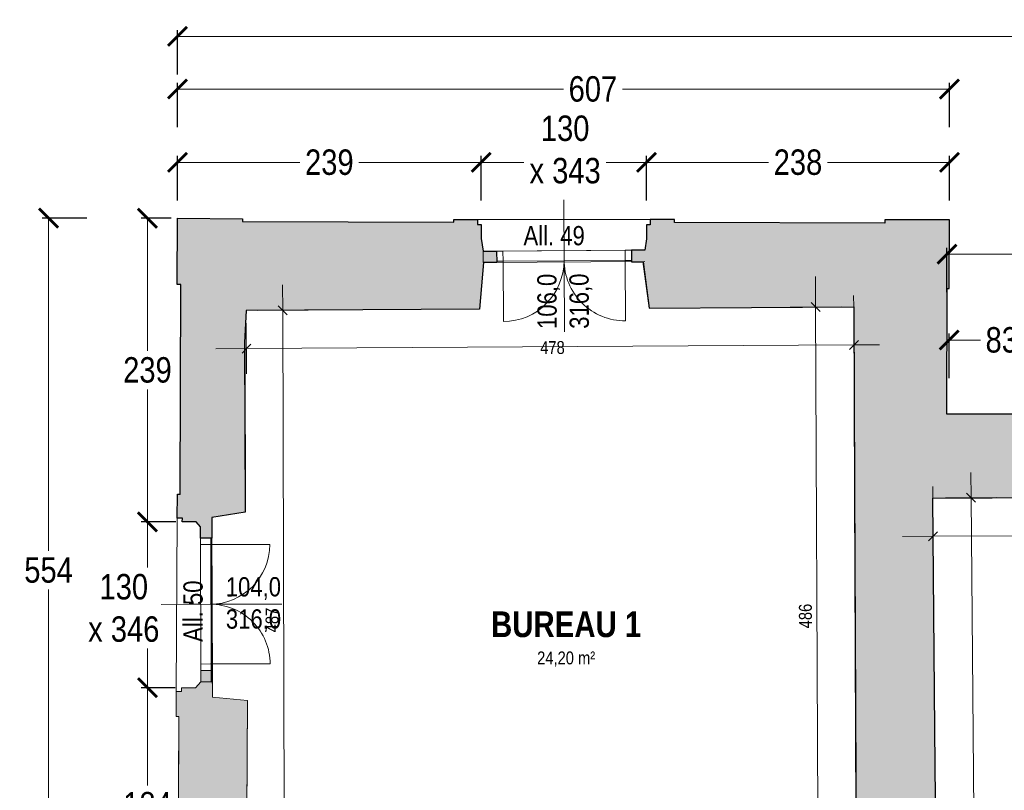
# Model space of a CAD drawing. Extents: x -6068 to 35118, y -17738 to 67348.
# Tile 182 of 243: x -118 to 657, y 15247 to 15853. Entities that reach past the tile are written whole.
import ezdxf
from ezdxf.enums import TextEntityAlignment as Align

# ---------------------------------------------------------------- set-up
doc = ezdxf.new("R2010")
doc.units = 0
doc.header["$LTSCALE"] = 15
doc.linetypes.add('Continua', pattern=[0])
doc.linetypes.add('Cui_CONTINU', pattern=[0])
doc.layers.get('0').update_dxf_attribs({"linetype": 'CONTINUOUS'})
doc.layers.get('DEFPOINTS').update_dxf_attribs({"linetype": 'CONTINUOUS'})
for name, color, linetype, lineweight, true_color in [('Baie Architectural - Seuil - NIVEAUX - Style par défaut', 7, 'Continua', 0, 0x000000), ('EDL-Mesures et Cotes', 7, 'Continua', 0, 0xc0c0c0), ('Enveloppe - NIVEAUX - Style par défaut', 7, 'Continua', 0, 0x000000), ('Fenêtre - Cadre - NIVEAUX - Style par défaut', 7, 'Continua', 0, 0x000000), ('Fenêtre - Mesures - NIVEAUX - Style par défaut', 7, 'Continua', 0, 0x000000), ('Fenêtre - Ouvertures - NIVEAUX - Style par défaut', 7, 'Continua', 0, 0x000000), ('Fenêtre - Seuil - NIVEAUX - Style par défaut', 7, 'Continua', 0, 0x000000), ('Pièce - Notes - NIVEAUX - Style par défaut', 7, 'Continua', 0, 0x000000)]:
    doc.layers.add(name, color=color, linetype=linetype, lineweight=lineweight, true_color=true_color)
doc.layers.add('EDL_RDC murs & cloisons', color=5, linetype='CONTINUOUS')
doc.layers.add('PIS-fond de plan', color=7, linetype='Cui_CONTINU')
doc.styles.add('Arial Narrow', font='ARIALN.TTF')
doc.styles.add('Arial Narrow Bold', font='ARIALNB.TTF')
doc.styles.add('MtXpl_Arial_Narrow', font='ARIALN.TTF')
doc.dimstyles.new('Côtes (ech cm) PIS', dxfattribs={"dimscale": 0, "dimtxt": 20, "dimasz": 15, "dimexe": 5, "dimexo": 5, "dimgap": 5, "dimtad": 0, "dimtih": 1, "dimtoh": 1, "dimdec": 0, "dimtxsty": 'Arial Narrow', "dimblk": 'ARCHTICK', "dimcen": 0, "dimclrd": 256, "dimclre": 256, "dimclrt": 256, "dimadec": 0, "dimazin": 0, "dimtfac": 1, "dimtdec": 0, "dimtmove": 2, "dimatfit": 3, "dimfxl": 30, "dimfxlon": 1, "dimlwd": 0, "dimarcsym": 0})

# ---------------------------------------------------------------- blocks, each defined once
blk = doc.blocks.new('EDL_RDC_2025 09 17')
at = {"layer": 'EDL_RDC murs & cloisons', "linetype": 'Continuous', "ltscale": 0.08}
h = blk.add_hatch(color=9, dxfattribs=at)
h.dxf.hatch_style = 1
h.paths.add_polyline_path([(242.2, -7.52), (242.2, -11.52), (245.2, -11.52), (245.2, -22.52), (246.69, -32.44), (257.32, -32.38), (257.38, -41.38), (246.92, -41.44), (243.97, -77.98), (60.34, -79.07), (59.09, -104.28), (59.13, -115.2), (59.48, -237.91), (33.34, -242.01), (33.36, -249.23), (33.38, -258.23), (24.38, -258.26), (24.36, -249.25), (21.05, -245.52), (10.05, -245.47), (10.07, -242.47), (6.07, -242.44), (6.17, -223.65), (8.3, -223.65), (8.82, -58.66), (5.89, -58.64), (6.29, -6.49), (57.49, -6.89), (57.49, -9.14), (223.6, -9.54), (223.61, -7.51)])
h = blk.add_hatch(color=9, dxfattribs=at)
h.dxf.hatch_style = 1
h.paths.add_polyline_path([(497.45, -563.68), (497.48, -573.68), (501.2, -573.67), (501.36, -618.66), (548.36, -618.49), (548.63, -675.31), (597.23, -674.89), (597.23, -673.07), (604.45, -673.01), (604.37, -663.61), (604.05, -627.19), (602.15, -408.76), (600.56, -226.73), (693.86, -226.39), (696.51, -188.8), (696.72, -188.8), (696.69, -179.8), (695.99, -173.11), (696.02, -162.11), (693.02, -162.11), (693.03, -158.11), (674.48, -158.06), (674.47, -160.77), (611.61, -160.7), (611.86, -61.7), (613.26, -61.71), (613.56, -7.83), (562.71, -7.79), (562.71, -10.35), (397.16, -9.96), (397.16, -7.65), (378.23, -7.65), (378.22, -11.63), (375.22, -11.63), (375.22, -22.63), (373.95, -31.68), (363.32, -31.74), (363.38, -40.74), (372.48, -40.74), (377.23, -77.18), (538.25, -76.22), (538.77, -217.96), (540.32, -562.52), (501.56, -563.66)])
h = blk.add_hatch(color=9, dxfattribs=at)
h.dxf.hatch_style = 1
h.paths.add_polyline_path([(383.45, -564.44), (381.89, -564.47), (371.15, -564.72), (180.14, -565.45), (180.33, -619.79), (359.59, -619.16), (359.12, -728.06), (-38.89, -731.76), (-37.93, -628.82), (56.08, -629.29), (56.08, -629.22), (103.27, -628.88), (103.21, -620.06), (103.33, -620.06), (103.14, -566.01), (60.36, -566.32), (61.21, -385.89), (33.72, -383.33), (33.67, -362.23), (24.67, -362.26), (24.69, -371.25), (20.34, -375.98), (9.34, -375.92), (9.33, -378.92), (5.33, -378.9), (5.22, -398.61), (7.42, -398.62), (6.63, -560.34), (-43.21, -559.87), (-43.19, -557.23), (-95.15, -556.82), (-95.44, -607.66), (-92.85, -607.67), (-93.25, -692.73), (-95.11, -692.71), (-95.24, -714.89), (-80.24, -714.98), (-74.86, -721.19), (-65.86, -721.17), (-38.85, -754.76), (382.52, -751.67), (383.1, -619.07), (402.14, -619.01), (401.99, -574.02), (404.24, -574.01), (404.2, -564.01), (401.82, -564.01)])
at = {"layer": 'Baie Architectural - Seuil - NIVEAUX - Style par défaut', "color": 103, "linetype": 'Continua', "lineweight": 5, "ltscale": 0.1, "true_color": 0x49c386}
for p, q in [((378.23, -7.63), (242.2, -7.52)), ((373.95, -31.68), (246.69, -32.44)), ((246.75, -41.44), (374.01, -40.68)), ((6.07, -242.44), (5.33, -378.9)), ((33.69, -371.23), (33.36, -249.23))]:
    blk.add_line(p, q, dxfattribs=at)
at = {"layer": 'EDL-Mesures et Cotes', "color": 9, "linetype": 'Continua', "lineweight": 5, "ltscale": 0.1, "true_color": 0xc0c0c0}
for p, q in [((508.25, -76.34), (508.15, -52.34)), ((89.03, -78.99), (88.97, -58.99)), ((528.25, -76.26), (488.25, -76.43)), ((508.25, -76.34), (510.32, -562.65)), ((69.03, -79.05), (109.03, -78.94)), ((90.36, -566.24), (89.03, -78.99)), ((60.4, -89.07), (60.64, -129.07)), ((538.31, -86.21), (538.55, -126.21)), ((60.52, -109.07), (538.43, -106.21)), ((538.43, -106.21), (558.43, -106.09)), ((60.52, -109.07), (36.52, -109.21)), ((630.56, -226.47), (630.39, -206.47)), ((610.56, -226.65), (650.56, -226.3)), ((635.69, -814.23), (630.56, -226.47)), ((600.6, -236.73), (600.75, -276.73)), ((600.67, -256.73), (1498.99, -253.38)), ((600.67, -256.73), (576.67, -256.82))]:
    blk.add_line(p, q, dxfattribs=at)
at = {"layer": 'EDL-Mesures et Cotes', "color": 9, "linetype": 'Continua', "lineweight": 20, "ltscale": 0.1, "true_color": 0xc0c0c0}
for p, q in [((92.57, -82.52), (85.48, -75.47)), ((511.8, -79.86), (504.7, -72.82)), ((64.04, -105.51), (57.01, -112.63)), ((534.91, -109.77), (541.94, -102.66)), ((634.13, -229.98), (626.99, -222.97)), ((604.2, -253.18), (597.15, -260.28))]:
    blk.add_line(p, q, dxfattribs=at)
at = {"layer": 'EDL_RDC murs & cloisons', "linetype": 'Continuous', "ltscale": 0.08}
blk.add_lwpolyline([(242.2, -7.52), (242.2, -11.52), (245.2, -11.52), (245.2, -22.52), (246.69, -32.44), (257.32, -32.38), (257.38, -41.38), (246.92, -41.44), (243.97, -77.98), (60.34, -79.07), (59.09, -104.28), (59.13, -115.2), (59.48, -237.91), (33.34, -242.01), (33.36, -249.23), (33.38, -258.23), (24.38, -258.26), (24.36, -249.25), (21.05, -245.52), (10.05, -245.47), (10.07, -242.47), (6.07, -242.44), (6.17, -223.65), (8.3, -223.65), (8.82, -58.66), (5.89, -58.64), (6.29, -6.49), (57.49, -6.89), (57.49, -9.14), (223.6, -9.54), (223.61, -7.51), (242.2, -7.52)], close=True, dxfattribs=at)
for points in [[(604.05, -627.19), (602.15, -408.76), (600.56, -226.73), (693.86, -226.39)], [(674.47, -160.77), (611.61, -160.7), (611.86, -61.7), (613.26, -61.71), (613.56, -7.83), (562.71, -7.79), (562.71, -10.35), (397.16, -9.96), (397.16, -7.65), (378.23, -7.65), (378.22, -11.63), (375.22, -11.63), (375.22, -22.63), (373.95, -31.68), (363.32, -31.74), (363.38, -40.74), (372.48, -40.74), (377.23, -77.18), (538.25, -76.22), (538.77, -217.96), (540.32, -562.52)]]:
    blk.add_lwpolyline(points, dxfattribs=at)
at = {"layer": 'EDL_RDC murs & cloisons', "linetype": 'Continua', "lineweight": 20, "ltscale": 0.1}
blk.add_lwpolyline([(60.36, -566.32), (61.21, -385.89), (33.72, -383.33), (33.67, -362.23), (24.67, -362.26), (24.69, -371.25), (20.34, -375.98), (9.34, -375.92), (9.33, -378.92), (5.33, -378.9), (5.22, -398.61), (7.42, -398.62), (6.63, -560.34)], dxfattribs=at)
at = {"layer": 'Enveloppe - NIVEAUX - Style par défaut', "color": 18, "linetype": 'Continua', "lineweight": 20, "ltscale": 0.1, "true_color": 0x000000}
for p, q in [((6.26, -6.49), (5.89, -58.64)), ((57.49, -6.89), (6.26, -6.49)), ((57.47, -9.14), (57.49, -6.89)), ((223.6, -7.51), (223.6, -9.54)), ((242.2, -7.52), (223.6, -7.51)), ((242.2, -11.52), (242.2, -7.52)), ((378.23, -7.63), (378.22, -11.63)), ((397.16, -7.65), (378.23, -7.63)), ((397.16, -9.96), (397.16, -7.65)), ((223.6, -9.54), (57.47, -9.14)), ((245.2, -11.52), (242.2, -11.52)), ((245.19, -22.52), (245.2, -11.52)), ((375.22, -11.63), (375.21, -22.63)), ((378.22, -11.63), (375.22, -11.63)), ((562.71, -10.35), (397.16, -9.96)), ((562.71, -7.79), (562.71, -10.35)), ((613.56, -7.83), (562.71, -7.79)), ((613.26, -61.71), (613.56, -7.83)), ((246.75, -41.44), (246.69, -32.44)), ((257.38, -41.38), (257.32, -32.38)), ((363.32, -31.74), (363.38, -40.74)), ((243.97, -77.98), (246.92, -41.44)), ((246.92, -41.44), (257.38, -41.38)), ((372.47, -40.69), (377.23, -77.18)), ((5.89, -58.64), (8.82, -58.66)), ((8.82, -58.66), (8.3, -223.66)), ((611.61, -160.7), (611.86, -61.7)), ((611.86, -61.7), (613.26, -61.71)), ((377.23, -77.18), (538.25, -76.22)), ((538.25, -76.22), (538.88, -222.75)), ((59.09, -104.28), (60.34, -79.07)), ((60.34, -79.07), (243.97, -77.98)), ((59.48, -237.91), (59.09, -104.28)), ((674.47, -160.77), (611.61, -160.7)), ((6.17, -223.65), (6.07, -242.44)), ((8.3, -223.66), (6.17, -223.65)), ((8.29, -223.91), (8.3, -223.66)), ((8.29, -223.91), (8.3, -223.66)), ((538.87, -222.62), (538.85, -217.96)), ((538.88, -222.75), (538.87, -222.63)), ((538.88, -222.75), (538.87, -222.63)), ((538.88, -222.75), (538.87, -222.63)), ((538.88, -222.75), (538.87, -222.63)), ((538.88, -222.75), (540.32, -562.52)), ((600.56, -226.73), (693.86, -226.39)), ((603.74, -590.78), (600.56, -226.73)), ((33.34, -242.01), (59.48, -237.91)), ((6.07, -242.44), (10.07, -242.47)), ((10.07, -242.47), (10.05, -245.47)), ((10.05, -245.47), (21.05, -245.52)), ((33.36, -249.23), (33.34, -242.01)), ((24.36, -249.25), (24.38, -258.26)), ((24.38, -258.26), (33.38, -258.23)), ((33.67, -362.23), (24.67, -362.26)), ((24.67, -362.26), (24.69, -371.25)), ((32.69, -371.23), (32.67, -362.24)), ((33.69, -371.23), (24.69, -371.25)), ((24.69, -371.25), (32.69, -371.23)), ((33.72, -383.33), (33.69, -371.23)), ((5.33, -378.9), (5.22, -398.61)), ((9.33, -378.92), (5.33, -378.9)), ((9.34, -375.92), (9.33, -378.92)), ((20.34, -375.98), (9.34, -375.92)), ((61.21, -385.89), (33.72, -383.33)), ((60.36, -566.32), (61.21, -385.89)), ((5.22, -398.61), (7.42, -398.62)), ((7.42, -398.62), (6.63, -560.34)), ((7.42, -398.62), (7.42, -398.58)), ((7.42, -398.62), (7.42, -398.58))]:
    blk.add_line(p, q, dxfattribs=at)
at = {"layer": 'Enveloppe - NIVEAUX - Style par défaut', "color": 9, "linetype": 'Continua', "lineweight": 13, "ltscale": 0.1, "true_color": 0xc0c0c0}
for p, q in [((538.25, -76.22), (538.19, -67.22)), ((538.25, -76.22), (538.19, -67.22)), ((538.25, -76.22), (538.19, -67.22)), ((538.25, -76.22), (538.19, -67.22)), ((538.25, -76.22), (538.19, -67.22)), ((538.25, -76.22), (538.19, -67.22)), ((538.87, -222.62), (540.44, -591.49)), ((600.53, -217.73), (600.56, -226.73)), ((600.53, -217.73), (600.56, -226.73)), ((600.53, -217.73), (600.56, -226.73)), ((600.53, -217.73), (600.56, -226.73)), ((600.53, -217.73), (600.56, -226.73))]:
    blk.add_line(p, q, dxfattribs=at)
at = {"layer": 'Fenêtre - Cadre - NIVEAUX - Style par défaut', "color": 161, "linetype": 'Continua', "lineweight": 13, "ltscale": 0.1, "true_color": 0x7599ff}
for p, q in [((257.32, -32.38), (262.32, -32.35)), ((257.37, -40.38), (257.32, -32.38)), ((257.37, -40.38), (257.32, -32.38)), ((262.32, -32.35), (262.37, -40.35)), ((358.32, -31.77), (363.32, -31.74)), ((358.37, -39.77), (358.32, -31.77)), ((363.32, -31.74), (363.37, -39.74)), ((363.32, -31.74), (363.37, -39.74)), ((363.37, -39.74), (257.37, -40.38)), ((262.37, -40.35), (257.37, -40.38)), ((363.37, -39.74), (358.37, -39.77)), ((24.38, -258.26), (32.38, -258.24)), ((24.38, -258.26), (32.38, -258.24)), ((24.4, -263.26), (24.38, -258.26)), ((24.67, -362.26), (24.38, -258.26)), ((32.4, -263.24), (24.4, -263.26)), ((32.38, -258.24), (32.4, -263.24)), ((32.38, -258.24), (32.67, -362.24)), ((24.65, -357.26), (32.65, -357.24)), ((24.67, -362.26), (24.65, -357.26)), ((32.67, -362.24), (24.67, -362.26)), ((32.67, -362.24), (24.67, -362.26)), ((32.65, -357.24), (32.67, -362.24))]:
    blk.add_line(p, q, dxfattribs=at)
at = {"layer": 'Fenêtre - Mesures - NIVEAUX - Style par défaut', "color": 161, "linetype": 'Continua', "lineweight": 13, "ltscale": 0.1, "true_color": 0x7599ff}
for p, q in [((310.38, -42.06), (310.08, 7.94)), ((310.38, -42.06), (310.71, -95.98)), ((43.52, -310.21), (-6.48, -310.34)), ((34.52, -310.23), (88.45, -310.08))]:
    blk.add_line(p, q, dxfattribs=at)
at = {"layer": 'Fenêtre - Ouvertures - NIVEAUX - Style par défaut', "color": 161, "linetype": 'Continua', "lineweight": 13, "ltscale": 0.1, "true_color": 0x7599ff}
for p, q in [((262.37, -40.35), (262.32, -32.35)), ((358.37, -39.77), (358.32, -31.77)), ((262.37, -39.85), (262.66, -87.85)), ((310.43, -49.06), (310.38, -41.06)), ((310.43, -49.06), (310.38, -41.06)), ((358.37, -39.27), (358.65, -87.27)), ((32.4, -263.24), (24.4, -263.26)), ((31.9, -263.24), (78.9, -263.11)), ((23.52, -310.26), (15.52, -310.28)), ((23.52, -310.26), (15.52, -310.28)), ((32.65, -357.24), (24.65, -357.26)), ((32.15, -357.24), (79.15, -357.11))]:
    blk.add_line(p, q, dxfattribs=at)
at = {"layer": 'Fenêtre - Ouvertures - NIVEAUX - Style par défaut', "color": 161, "linetype": 'Continua', "lineweight": 5, "ltscale": 0.1, "true_color": 0x7599ff}
for centre, radius, start, end in [((262.37, -39.85), 48, 270.34265, 0), ((358.37, -39.27), 48, 179.99999, 270.34276), ((31.9, -263.24), 47, 270.15648, 0), ((32.15, -357.24), 47, 0, 90.15637)]:
    blk.add_arc(centre, radius, start, end, dxfattribs=at)
at = {"layer": 'Fenêtre - Seuil - NIVEAUX - Style par défaut', "color": 161, "linetype": 'Continua', "lineweight": 5, "ltscale": 0.1, "true_color": 0x7599ff}
for p, q in [((363.32, -31.74), (257.32, -32.38)), ((24.38, -258.26), (24.67, -362.26)), ((33.67, -362.23), (33.38, -258.23))]:
    blk.add_line(p, q, dxfattribs=at)
at = {"layer": 'EDL-Mesures et Cotes', "color": 8, "true_color": 0x808080, "style": 'Arial Narrow'}
for s, rotation, p in [('478', 0.3428, (301.3, -113.34)), ('486', 90.24417, (505.28, -319.51)), ('487', 90.15631, (85.69, -322.63))]:
    blk.add_text(s, height=10.103, rotation=rotation, dxfattribs=at).set_placement(p, align=Align.CENTER)
at = {"layer": 'Fenêtre - Mesures - NIVEAUX - Style par défaut', "color": 161, "linetype": 'Continuous', "true_color": 0x7599ff, "style": 'MtXpl_Arial_Narrow'}
blk.add_text('All. 49', height=15.153, dxfattribs=at).set_placement((278.45, -27.82))
for s, rotation, p in [('106,0', 90.3428, (304.65, -93.63)), ('316,0', 90.3428, (329.95, -93.48)), ('All. 50', 90, (26.06, -339.82)), ('104,0', 0.15631, (44.28, -304.16)), ('316,0', 0.15631, (44.35, -329.46))]:
    blk.add_text(s, height=15.153, rotation=rotation, dxfattribs=at).set_placement(p)
at = {"layer": 'Pièce - Notes - NIVEAUX - Style par défaut', "color": 18, "true_color": 0x000000, "style": 'Arial Narrow Bold'}
blk.add_text('BUREAU 1', height=20.205, dxfattribs=at).set_placement((312.02, -336.11), align=Align.CENTER)
at = {"layer": 'Pièce - Notes - NIVEAUX - Style par défaut', "color": 8, "true_color": 0x808080, "style": 'Arial Narrow'}
blk.add_text('24,20 m²', height=10.103, dxfattribs=at).set_placement((312.02, -347.42), align=Align.TOP_CENTER)
blk = doc.blocks.new('_ArchTick')
at = {"color": 0, "linetype": 'ByBlock', "const_width": 0.15}
blk.add_lwpolyline([(-0.5, -0.5), (0.5, 0.5)], dxfattribs=at)
blk = doc.blocks.new('*D36')
at = {"layer": 'DEFPOINTS', "color": 0, "linetype": 'Continuous', "ltscale": 0.08, "transparency": 16777216}
for p in [(613.57, 15798.26), (6.26, 15696.71), (613.57, 15695.37)]:
    blk.add_point(p, dxfattribs=at)
at = {"layer": 'EDL-Mesures et Cotes', "linetype": 'Continuous', "lineweight": -2, "ltscale": 0.08, "transparency": 16777216}
for p, q in [((6.26, 15768.26), (6.26, 15803.26)), ((613.57, 15768.26), (613.57, 15803.26))]:
    blk.add_line(p, q, dxfattribs=at)
at = {"layer": 'EDL-Mesures et Cotes', "linetype": 'Continuous', "lineweight": 0, "ltscale": 0.08, "transparency": 16777216}
for p, q in [((6.26, 15798.26), (309.91, 15798.26)), ((613.57, 15798.26), (356.23, 15798.26))]:
    blk.add_line(p, q, dxfattribs=at)
at = {"layer": 'EDL-Mesures et Cotes', "linetype": 'Continuous', "lineweight": 0, "ltscale": 0.08, "transparency": 16777216, "xscale": 15, "yscale": 15, "zscale": 15, "rotation": 180}
blk.add_blockref('_ArchTick', (6.26, 15798.26), dxfattribs=at)
at = {"layer": 'EDL-Mesures et Cotes', "linetype": 'Continuous', "lineweight": 0, "ltscale": 0.08, "transparency": 16777216, "xscale": 15, "yscale": 15, "zscale": 15}
blk.add_blockref('_ArchTick', (613.57, 15798.26), dxfattribs=at)
at = {"layer": 'EDL-Mesures et Cotes', "linetype": 'Continuous', "ltscale": 0.08, "transparency": 16777216, "insert": (333.07, 15798.26), "char_height": 20, "attachment_point": 5, "style": 'Arial Narrow'}
blk.add_mtext('607', dxfattribs=at)
blk = doc.blocks.new('*D37')
at = {"layer": 'DEFPOINTS', "color": 0, "linetype": 'Continuous', "ltscale": 0.08, "transparency": 16777216}
for p in [(1512.51, 15668.43), (611.61, 15542.5), (1512.51, 15541.1)]:
    blk.add_point(p, dxfattribs=at)
at = {"layer": 'EDL-Mesures et Cotes', "linetype": 'Continuous', "lineweight": -2, "ltscale": 0.08, "transparency": 16777216}
for p, q in [((611.61, 15638.43), (611.61, 15673.43)), ((1512.51, 15638.43), (1512.51, 15673.43))]:
    blk.add_line(p, q, dxfattribs=at)
at = {"layer": 'EDL-Mesures et Cotes', "linetype": 'Continuous', "lineweight": 0, "ltscale": 0.08, "transparency": 16777216}
for p, q in [((611.61, 15668.43), (1082.47, 15668.43)), ((1512.51, 15668.43), (1125.54, 15668.43))]:
    blk.add_line(p, q, dxfattribs=at)
at = {"layer": 'EDL-Mesures et Cotes', "linetype": 'Continuous', "lineweight": 0, "ltscale": 0.08, "transparency": 16777216, "xscale": 15, "yscale": 15, "zscale": 15, "rotation": 180}
blk.add_blockref('_ArchTick', (611.61, 15668.43), dxfattribs=at)
at = {"layer": 'EDL-Mesures et Cotes', "linetype": 'Continuous', "lineweight": 0, "ltscale": 0.08, "transparency": 16777216, "xscale": 15, "yscale": 15, "zscale": 15}
blk.add_blockref('_ArchTick', (1512.51, 15668.43), dxfattribs=at)
at = {"layer": 'EDL-Mesures et Cotes', "linetype": 'Continuous', "ltscale": 0.08, "transparency": 16777216, "insert": (1104.01, 15668.43), "char_height": 20, "attachment_point": 5, "style": 'Arial Narrow'}
blk.add_mtext('901', dxfattribs=at)
blk = doc.blocks.new('*D39')
at = {"layer": 'DEFPOINTS', "color": 0, "linetype": 'Continuous', "ltscale": 0.08, "transparency": 16777216}
for p in [(245.2, 15740.63), (6.26, 15696.71), (245.2, 15691.68)]:
    blk.add_point(p, dxfattribs=at)
at = {"layer": 'EDL-Mesures et Cotes', "linetype": 'Continuous', "lineweight": -2, "ltscale": 0.08, "transparency": 16777216}
for p, q in [((6.26, 15710.63), (6.26, 15745.63)), ((245.2, 15710.63), (245.2, 15745.63))]:
    blk.add_line(p, q, dxfattribs=at)
at = {"layer": 'EDL-Mesures et Cotes', "linetype": 'Continuous', "lineweight": 0, "ltscale": 0.08, "transparency": 16777216}
for p, q in [((6.26, 15740.63), (102.46, 15740.63)), ((245.2, 15740.63), (149.01, 15740.63))]:
    blk.add_line(p, q, dxfattribs=at)
at = {"layer": 'EDL-Mesures et Cotes', "linetype": 'Continuous', "lineweight": 0, "ltscale": 0.08, "transparency": 16777216, "xscale": 15, "yscale": 15, "zscale": 15, "rotation": 180}
blk.add_blockref('_ArchTick', (6.26, 15740.63), dxfattribs=at)
at = {"layer": 'EDL-Mesures et Cotes', "linetype": 'Continuous', "lineweight": 0, "ltscale": 0.08, "transparency": 16777216, "xscale": 15, "yscale": 15, "zscale": 15}
blk.add_blockref('_ArchTick', (245.2, 15740.63), dxfattribs=at)
at = {"layer": 'EDL-Mesures et Cotes', "linetype": 'Continuous', "ltscale": 0.08, "transparency": 16777216, "insert": (125.73, 15740.63), "char_height": 20, "attachment_point": 5, "style": 'Arial Narrow'}
blk.add_mtext('239', dxfattribs=at)
blk = doc.blocks.new('*D40')
at = {"layer": 'DEFPOINTS', "color": 0, "linetype": 'Continuous', "ltscale": 0.08, "transparency": 16777216}
for p in [(375.22, 15740.63), (245.2, 15691.68), (375.22, 15691.57)]:
    blk.add_point(p, dxfattribs=at)
at = {"layer": 'EDL-Mesures et Cotes', "linetype": 'Continuous', "lineweight": -2, "ltscale": 0.08, "transparency": 16777216}
for p, q in [((245.2, 15710.63), (245.2, 15745.63)), ((375.22, 15710.63), (375.22, 15745.63))]:
    blk.add_line(p, q, dxfattribs=at)
at = {"layer": 'EDL-Mesures et Cotes', "linetype": 'Continuous', "lineweight": 0, "ltscale": 0.08, "transparency": 16777216}
for p, q in [((245.2, 15740.63), (278.83, 15740.63)), ((375.22, 15740.63), (343.62, 15740.63))]:
    blk.add_line(p, q, dxfattribs=at)
at = {"layer": 'EDL-Mesures et Cotes', "linetype": 'Continuous', "lineweight": 0, "ltscale": 0.08, "transparency": 16777216, "xscale": 15, "yscale": 15, "zscale": 15, "rotation": 180}
blk.add_blockref('_ArchTick', (245.2, 15740.63), dxfattribs=at)
at = {"layer": 'EDL-Mesures et Cotes', "linetype": 'Continuous', "lineweight": 0, "ltscale": 0.08, "transparency": 16777216, "xscale": 15, "yscale": 15, "zscale": 15}
blk.add_blockref('_ArchTick', (375.22, 15740.63), dxfattribs=at)
at = {"layer": 'EDL-Mesures et Cotes', "linetype": 'Continuous', "ltscale": 0.08, "transparency": 16777216, "insert": (311.22, 15750.65), "char_height": 20, "attachment_point": 5, "style": 'Arial Narrow'}
blk.add_mtext('130\\Px 343', dxfattribs=at)
blk = doc.blocks.new('*D41')
at = {"layer": 'DEFPOINTS', "color": 0, "linetype": 'Continuous', "ltscale": 0.08, "transparency": 16777216}
for p in [(613.57, 15740.63), (613.57, 15695.37), (375.22, 15691.57)]:
    blk.add_point(p, dxfattribs=at)
at = {"layer": 'EDL-Mesures et Cotes', "linetype": 'Continuous', "lineweight": -2, "ltscale": 0.08, "transparency": 16777216}
for p, q in [((375.22, 15710.63), (375.22, 15745.63)), ((613.57, 15710.63), (613.57, 15745.63))]:
    blk.add_line(p, q, dxfattribs=at)
at = {"layer": 'EDL-Mesures et Cotes', "linetype": 'Continuous', "lineweight": 0, "ltscale": 0.08, "transparency": 16777216}
for p, q in [((375.22, 15740.63), (471.12, 15740.63)), ((613.57, 15740.63), (517.67, 15740.63))]:
    blk.add_line(p, q, dxfattribs=at)
at = {"layer": 'EDL-Mesures et Cotes', "linetype": 'Continuous', "lineweight": 0, "ltscale": 0.08, "transparency": 16777216, "xscale": 15, "yscale": 15, "zscale": 15, "rotation": 180}
blk.add_blockref('_ArchTick', (375.22, 15740.63), dxfattribs=at)
at = {"layer": 'EDL-Mesures et Cotes', "linetype": 'Continuous', "lineweight": 0, "ltscale": 0.08, "transparency": 16777216, "xscale": 15, "yscale": 15, "zscale": 15}
blk.add_blockref('_ArchTick', (613.57, 15740.63), dxfattribs=at)
at = {"layer": 'EDL-Mesures et Cotes', "linetype": 'Continuous', "ltscale": 0.08, "transparency": 16777216, "insert": (494.4, 15740.63), "char_height": 20, "attachment_point": 5, "style": 'Arial Narrow'}
blk.add_mtext('238', dxfattribs=at)
blk = doc.blocks.new('*D42')
at = {"layer": 'DEFPOINTS', "color": 0, "linetype": 'Continuous', "ltscale": 0.08, "transparency": 16777216}
for p in [(696.02, 15600.84), (613.38, 15542.5), (696.02, 15541.09)]:
    blk.add_point(p, dxfattribs=at)
at = {"layer": 'EDL-Mesures et Cotes', "linetype": 'Continuous', "lineweight": -2, "ltscale": 0.08, "transparency": 16777216}
for p, q in [((613.38, 15570.84), (613.38, 15605.84)), ((696.02, 15570.84), (696.02, 15605.84))]:
    blk.add_line(p, q, dxfattribs=at)
at = {"layer": 'EDL-Mesures et Cotes', "linetype": 'Continuous', "lineweight": 0, "ltscale": 0.08, "transparency": 16777216}
for p, q in [((613.38, 15600.84), (637.96, 15600.84)), ((696.02, 15600.84), (671.44, 15600.84))]:
    blk.add_line(p, q, dxfattribs=at)
at = {"layer": 'EDL-Mesures et Cotes', "linetype": 'Continuous', "lineweight": 0, "ltscale": 0.08, "transparency": 16777216, "xscale": 15, "yscale": 15, "zscale": 15, "rotation": 180}
blk.add_blockref('_ArchTick', (613.38, 15600.84), dxfattribs=at)
at = {"layer": 'EDL-Mesures et Cotes', "linetype": 'Continuous', "lineweight": 0, "ltscale": 0.08, "transparency": 16777216, "xscale": 15, "yscale": 15, "zscale": 15}
blk.add_blockref('_ArchTick', (696.02, 15600.84), dxfattribs=at)
at = {"layer": 'EDL-Mesures et Cotes', "linetype": 'Continuous', "ltscale": 0.08, "transparency": 16777216, "insert": (654.7, 15600.84), "char_height": 20, "attachment_point": 5, "style": 'Arial Narrow'}
blk.add_mtext('83', dxfattribs=at)
blk = doc.blocks.new('*D54')
at = {"layer": 'DEFPOINTS', "color": 0, "linetype": 'Continuous', "ltscale": 0.08, "transparency": 16777216}
for p in [(6.26, 15696.71), (-95.17, 15142.86), (6.63, 15142.86)]:
    blk.add_point(p, dxfattribs=at)
at = {"layer": 'EDL-Mesures et Cotes', "linetype": 'Continuous', "lineweight": -2, "ltscale": 0.08, "transparency": 16777216}
for p, q in [((-65.17, 15696.71), (-100.17, 15696.71)), ((-65.17, 15142.86), (-100.17, 15142.86))]:
    blk.add_line(p, q, dxfattribs=at)
at = {"layer": 'EDL-Mesures et Cotes', "linetype": 'Continuous', "lineweight": 0, "ltscale": 0.08, "transparency": 16777216}
for p, q in [((-95.17, 15696.71), (-95.17, 15434.96)), ((-95.17, 15142.86), (-95.17, 15404.61))]:
    blk.add_line(p, q, dxfattribs=at)
at = {"layer": 'EDL-Mesures et Cotes', "linetype": 'Continuous', "lineweight": 0, "ltscale": 0.08, "transparency": 16777216, "xscale": 15, "yscale": 15, "zscale": 15}
for p, rotation in [((-95.17, 15696.71), 90), ((-95.17, 15142.86), 270)]:
    blk.add_blockref('_ArchTick', p, dxfattribs=dict(at, rotation=rotation))
at = {"layer": 'EDL-Mesures et Cotes', "linetype": 'Continuous', "ltscale": 0.08, "transparency": 16777216, "insert": (-95.17, 15419.79), "char_height": 20, "attachment_point": 5, "style": 'Arial Narrow'}
blk.add_mtext('554', dxfattribs=at)
blk = doc.blocks.new('*D55')
at = {"layer": 'DEFPOINTS', "color": 0, "linetype": 'Continuous', "ltscale": 0.08, "transparency": 16777216}
for p in [(6.26, 15696.71), (-17.37, 15457.74), (10.05, 15457.74)]:
    blk.add_point(p, dxfattribs=at)
at = {"layer": 'EDL-Mesures et Cotes', "linetype": 'Continuous', "lineweight": -2, "ltscale": 0.08, "transparency": 16777216}
for p, q in [((1.26, 15696.71), (-22.37, 15696.71)), ((5.05, 15457.74), (-22.37, 15457.74))]:
    blk.add_line(p, q, dxfattribs=at)
at = {"layer": 'EDL-Mesures et Cotes', "linetype": 'Continuous', "lineweight": 0, "ltscale": 0.08, "transparency": 16777216}
for p, q in [((-17.37, 15696.71), (-17.37, 15592.43)), ((-17.37, 15457.74), (-17.37, 15562.01))]:
    blk.add_line(p, q, dxfattribs=at)
at = {"layer": 'EDL-Mesures et Cotes', "linetype": 'Continuous', "lineweight": 0, "ltscale": 0.08, "transparency": 16777216, "xscale": 15, "yscale": 15, "zscale": 15}
for p, rotation in [((-17.37, 15696.71), 90), ((-17.37, 15457.74), 270)]:
    blk.add_blockref('_ArchTick', p, dxfattribs=dict(at, rotation=rotation))
at = {"layer": 'EDL-Mesures et Cotes', "linetype": 'Continuous', "ltscale": 0.08, "transparency": 16777216, "insert": (-17.37, 15577.22), "char_height": 20, "attachment_point": 5, "style": 'Arial Narrow'}
blk.add_mtext('239', dxfattribs=at)
blk = doc.blocks.new('*D56')
at = {"layer": 'DEFPOINTS', "color": 0, "linetype": 'Continuous', "ltscale": 0.08, "transparency": 16777216}
for p in [(10.05, 15457.74), (-17.37, 15327.28), (9.34, 15327.28)]:
    blk.add_point(p, dxfattribs=at)
at = {"layer": 'EDL-Mesures et Cotes', "linetype": 'Continuous', "lineweight": -2, "ltscale": 0.08, "transparency": 16777216}
for p, q in [((5.05, 15457.74), (-22.37, 15457.74)), ((4.34, 15327.28), (-22.37, 15327.28))]:
    blk.add_line(p, q, dxfattribs=at)
at = {"layer": 'EDL-Mesures et Cotes', "linetype": 'Continuous', "lineweight": 0, "ltscale": 0.08, "transparency": 16777216}
for p, q in [((-17.37, 15457.74), (-17.37, 15421.87)), ((-17.37, 15327.28), (-17.37, 15358.03))]:
    blk.add_line(p, q, dxfattribs=at)
at = {"layer": 'EDL-Mesures et Cotes', "linetype": 'Continuous', "lineweight": 0, "ltscale": 0.08, "transparency": 16777216, "xscale": 15, "yscale": 15, "zscale": 15}
for p, rotation in [((-17.37, 15457.74), 90), ((-17.37, 15327.28), 270)]:
    blk.add_blockref('_ArchTick', p, dxfattribs=dict(at, rotation=rotation))
at = {"layer": 'EDL-Mesures et Cotes', "linetype": 'Continuous', "ltscale": 0.08, "transparency": 16777216, "insert": (-35.99, 15389.95), "char_height": 20, "attachment_point": 5, "style": 'Arial Narrow'}
blk.add_mtext('130\\Px 346', dxfattribs=at)
blk = doc.blocks.new('*D57')
at = {"layer": 'DEFPOINTS', "color": 0, "linetype": 'Continuous', "ltscale": 0.08, "transparency": 16777216}
for p in [(9.34, 15327.28), (-17.37, 15142.86), (6.63, 15142.86)]:
    blk.add_point(p, dxfattribs=at)
at = {"layer": 'EDL-Mesures et Cotes', "linetype": 'Continuous', "lineweight": -2, "ltscale": 0.08, "transparency": 16777216}
for p, q in [((4.34, 15327.28), (-22.37, 15327.28)), ((1.63, 15142.86), (-22.37, 15142.86))]:
    blk.add_line(p, q, dxfattribs=at)
at = {"layer": 'EDL-Mesures et Cotes', "linetype": 'Continuous', "lineweight": 0, "ltscale": 0.08, "transparency": 16777216}
for p, q in [((-17.37, 15327.28), (-17.37, 15250.28)), ((-17.37, 15142.86), (-17.37, 15219.86))]:
    blk.add_line(p, q, dxfattribs=at)
at = {"layer": 'EDL-Mesures et Cotes', "linetype": 'Continuous', "lineweight": 0, "ltscale": 0.08, "transparency": 16777216, "xscale": 15, "yscale": 15, "zscale": 15}
for p, rotation in [((-17.37, 15327.28), 90), ((-17.37, 15142.86), 270)]:
    blk.add_blockref('_ArchTick', p, dxfattribs=dict(at, rotation=rotation))
at = {"layer": 'EDL-Mesures et Cotes', "linetype": 'Continuous', "ltscale": 0.08, "transparency": 16777216, "insert": (-17.37, 15235.07), "char_height": 20, "attachment_point": 5, "style": 'Arial Narrow'}
blk.add_mtext('184', dxfattribs=at)
blk = doc.blocks.new('*D59')
at = {"layer": 'DEFPOINTS', "color": 0, "linetype": 'Continuous', "ltscale": 0.08, "transparency": 16777216}
for p in [(2416.25, 15839.73), (6.26, 15696.71), (2416.25, 15690.72)]:
    blk.add_point(p, dxfattribs=at)
at = {"layer": 'EDL-Mesures et Cotes', "linetype": 'Continuous', "lineweight": -2, "ltscale": 0.08, "transparency": 16777216}
for p, q in [((6.26, 15809.73), (6.26, 15844.73)), ((2416.25, 15809.73), (2416.25, 15844.73))]:
    blk.add_line(p, q, dxfattribs=at)
at = {"layer": 'EDL-Mesures et Cotes', "linetype": 'Continuous', "lineweight": 0, "ltscale": 0.08, "transparency": 16777216}
for p, q in [((6.26, 15839.73), (1181.66, 15839.73)), ((2416.25, 15839.73), (1240.86, 15839.73))]:
    blk.add_line(p, q, dxfattribs=at)
at = {"layer": 'EDL-Mesures et Cotes', "linetype": 'Continuous', "lineweight": 0, "ltscale": 0.08, "transparency": 16777216, "xscale": 15, "yscale": 15, "zscale": 15, "rotation": 180}
blk.add_blockref('_ArchTick', (6.26, 15839.73), dxfattribs=at)
at = {"layer": 'EDL-Mesures et Cotes', "linetype": 'Continuous', "lineweight": 0, "ltscale": 0.08, "transparency": 16777216, "xscale": 15, "yscale": 15, "zscale": 15}
blk.add_blockref('_ArchTick', (2416.25, 15839.73), dxfattribs=at)
at = {"layer": 'EDL-Mesures et Cotes', "linetype": 'Continuous', "ltscale": 0.08, "transparency": 16777216, "insert": (1211.26, 15839.73), "char_height": 20, "attachment_point": 5, "style": 'Arial Narrow'}
blk.add_mtext('2410', dxfattribs=at)

msp = doc.modelspace()

# ---------------------------------------------------------------- block references
at = {"layer": 'PIS-fond de plan'}
msp.add_blockref('EDL_RDC_2025 09 17', (0, 15703.2), dxfattribs=at)

# ---------------------------------------------------------------- dimensions: what is measured, and where the dimension line sits
at = {"layer": 'EDL-Mesures et Cotes', "linetype": 'Continuous', "ltscale": 0.08}
for base, p1, p2, override, picture, middle in [((2416.25, 15839.73), (6.26, 15696.71), (2416.25, 15690.72), {"dimscale": 1}, '*D59', (1211.26, 15839.73)), ((245.2, 15740.63), (6.26, 15696.71), (245.2, 15691.68), {"dimscale": 1}, '*D39', (125.73, 15740.63)), ((613.57, 15740.63), (375.22, 15691.57), (613.57, 15695.37), {"dimscale": 1}, '*D41', (494.4, 15740.63)), ((696.02, 15600.84), (613.38, 15542.5), (696.02, 15541.09), {"dimscale": 1, "dimfxl": 30}, '*D42', (654.7, 15600.84))]:
    dim = msp.add_linear_dim(base=base, p1=p1, p2=p2, dimstyle='Côtes (ech cm) PIS', override=override, dxfattribs=at)
    dim.commit()
    dim.dimension.update_dxf_attribs({"geometry": picture, "text_midpoint": middle})
for base, p1, p2, picture, middle in [((613.57, 15798.26), (6.26, 15696.71), (613.57, 15695.37), '*D36', (333.07, 15798.26)), ((1512.51, 15668.43), (611.61, 15542.5), (1512.51, 15541.1), '*D37', (1104.01, 15668.43))]:
    dim = msp.add_linear_dim(base=base, p1=p1, p2=p2, dimstyle='Côtes (ech cm) PIS', override={"dimscale": 1}, dxfattribs=at)
    dim.commit()
    dim.dimension.update_dxf_attribs({"geometry": picture, "text_midpoint": middle, "dimtype": 160})
dim = msp.add_linear_dim(base=(375.22, 15740.63), p1=(245.2, 15691.68), p2=(375.22, 15691.57), text='<>\\Px 343', dimstyle='Côtes (ech cm) PIS', override={"dimscale": 1}, dxfattribs=at)
dim.commit()
dim.dimension.update_dxf_attribs({"geometry": '*D40', "text_midpoint": (311.22, 15750.65), "dimtype": 160})
for base, p1, p2, picture, middle in [((-95.17, 15142.86), (6.26, 15696.71), (6.63, 15142.86), '*D54', (-95.17, 15419.79)), ((-17.37, 15457.74), (6.26, 15696.71), (10.05, 15457.74), '*D55', (-17.37, 15577.22)), ((-17.37, 15142.86), (9.34, 15327.28), (6.63, 15142.86), '*D57', (-17.37, 15235.07))]:
    dim = msp.add_linear_dim(base=base, p1=p1, p2=p2, angle=90, dimstyle='Côtes (ech cm) PIS', override={"dimscale": 1}, dxfattribs=at)
    dim.commit()
    dim.dimension.update_dxf_attribs({"geometry": picture, "text_midpoint": middle})
dim = msp.add_linear_dim(base=(-17.37, 15327.28), p1=(10.05, 15457.74), p2=(9.34, 15327.28), angle=90, text='<>\\Px 346', dimstyle='Côtes (ech cm) PIS', override={"dimscale": 1}, dxfattribs=at)
dim.commit()
dim.dimension.update_dxf_attribs({"geometry": '*D56', "text_midpoint": (-35.99, 15389.95), "dimtype": 160})

doc.saveas('drawing.dxf')
